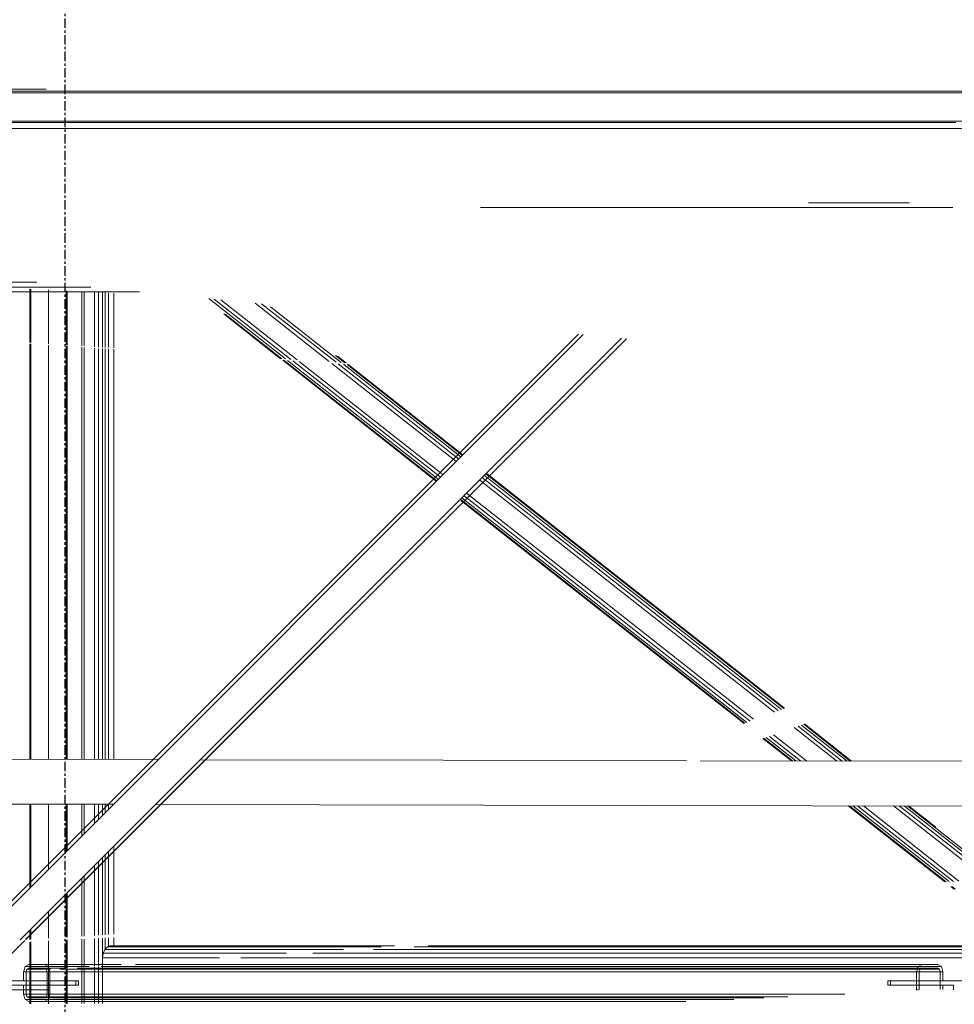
# Model space of a CAD drawing. Header units: millimetres. Extents: x 101535 to 192135, y -3968 to 17259.
# Tile 40 of 92: x 121720 to 122978, y 12821 to 14146. Entities that reach past the tile are written whole.
import ezdxf

# ---------------------------------------------------------------- set-up
doc = ezdxf.new("R2010")
doc.units = ezdxf.units.MM
doc.linetypes.add('IMPORT-Kropki i Kreski _4_', pattern=[1828.8, 914.4, -457.2, 0, -457.2])
doc.linetypes.add('Linia siatki', pattern=[22.225, 12.7, -3.175, 3.175, -3.175])
for name, color, linetype, lineweight in [('2_stropy_K_IR', 7, 'Continuous', 9), ('2_ściany zewnętrzne_ISTN', 7, 'Continuous', 9), ('3_oświetlenie_K_IR', 7, 'Continuous', 9), ('4_osie_ISTN', 7, 'Continuous', 9), ('A-GENM', 7, 'Continuous', 18), ('P-PIPE', 7, 'Continuous', 18), ('S-GRID', 7, 'Continuous', 30)]:
    doc.layers.add(name, color=color, linetype=linetype, lineweight=lineweight)
doc.layers.add('rzut płyty_dwg', color=7, linetype='Continuous', lineweight=9, true_color=0x767676)

# ---------------------------------------------------------------- blocks, each defined once
blk = doc.blocks.new('Bezpośredni kształt - IR 026-25_3D1_2025_09_11-304393-Przekrój 5')
at = {"layer": 'A-GENM', "lineweight": 9}
for p, q in [((-40105.4, 14050), (-40500.2, 14050)), ((-40500.2, 14050), (-40105.4, 14050)), ((-38549.2, 14050), (-40105.4, 14050)), ((-40105.4, 14050), (-38549.2, 14050)), ((-38972.9, 14010), (-40446.2, 14010)), ((-38972.9, 14010), (-40446.2, 14010)), ((-39308.2, 13900), (-39172.4, 13900)), ((-39308.2, 13900), (-39172.4, 13900)), ((-39749.5, 13893.7), (-39114, 13893.7)), ((-39749.5, 13893.7), (-39114, 13893.7)), ((-40446.1, 13793.3), (-40347, 13793.3)), ((-40347, 13793.3), (-40446.1, 13793.3)), ((-40446.1, 13786.3), (-40274.1, 13786.3)), ((-40446.1, 13786.3), (-40274.1, 13786.3)), ((-40274.1, 13786.3), (-40446.1, 13786.3)), ((-40446.1, 13786.3), (-40274.1, 13786.3)), ((-40356.2, 13784), (-40356.2, 13711.9)), ((-40356.2, 13711.9), (-40356.2, 13784)), ((-40354.8, 13783.9), (-40354.8, 13711.8)), ((-40354.8, 13783.9), (-40354.8, 13711.8)), ((-40331.2, 13782.8), (-40331.2, 13710.3)), ((-40331.2, 13782.8), (-40331.2, 13710.3)), ((-40331.2, 13710.3), (-40331.2, 13782.8)), ((-40331.2, 13782.8), (-40331.2, 13710.3)), ((-40307.6, 13781.6), (-40307.6, 13708.7)), ((-40307.6, 13781.6), (-40307.6, 13708.7)), ((-40306.1, 13781.6), (-40306.1, 13708.6)), ((-40306.1, 13781.6), (-40306.1, 13708.6)), ((-40286.3, 13780.6), (-40286.3, 13707.4)), ((-40286.3, 13780.6), (-40286.3, 13707.4)), ((-40283.1, 13780.5), (-40283.1, 13707.2)), ((-40283.1, 13780.5), (-40283.1, 13707.2)), ((-40208.5, 13780), (-40446.1, 13780)), ((-40208.5, 13780), (-40446.1, 13780)), ((-40273.5, 13780), (-40446.1, 13780)), ((-40446.1, 13780), (-40273.5, 13780)), ((-40273.5, 13780), (-40446.1, 13780)), ((-40273.5, 13780), (-40446.1, 13780)), ((-40446.1, 13780), (-40273.5, 13780)), ((-40446.1, 13780), (-40273.5, 13780)), ((-40269.4, 13779.8), (-40269.4, 13706.3)), ((-40269.4, 13706.3), (-40269.4, 13779.8)), ((-40264, 13705.9), (-40264, 13779.5)), ((-40264, 13779.5), (-40264, 13705.9)), ((-40258.5, 13705.6), (-40258.5, 13779.3)), ((-40258.5, 13779.3), (-40258.5, 13705.6)), ((-40254.8, 13705.3), (-40254.8, 13779.1)), ((-40254.8, 13779.1), (-40254.8, 13705.3)), ((-40250.3, 13778.9), (-40250.3, 13705.1)), ((-40250.3, 13705.1), (-40250.3, 13778.9)), ((-40250.3, 13777.7), (-40250.3, 13705.1)), ((-40250.3, 13777.7), (-40250.3, 13705.1)), ((-40243.2, 13778.5), (-40243.2, 13704.6)), ((-40243.2, 13778.5), (-40243.2, 13704.6)), ((-40243.2, 13704.6), (-40243.2, 13778.5)), ((-40243.2, 13704.6), (-40243.2, 13778.5)), ((-40115.5, 13771.1), (-40012.2, 13689.8)), ((-40115.5, 13771.1), (-40012.2, 13689.8)), ((-40108, 13770.3), (-40005.1, 13689.3)), ((-40108, 13770.3), (-40005.1, 13689.3)), ((-40099.2, 13769.5), (-39996.7, 13688.8)), ((-40099.2, 13769.5), (-39996.7, 13688.8)), ((-40053.2, 13765.1), (-39953.5, 13686.6)), ((-40053.2, 13765.1), (-39953.5, 13686.6)), ((-40044.4, 13764.2), (-39944.2, 13685.4)), ((-40044.4, 13764.2), (-39944.2, 13685.4)), ((-40032.5, 13760), (-39937.1, 13684.9)), ((-40032.5, 13760), (-39937.1, 13684.9)), ((-40095.3, 13750.5), (-40018.7, 13690.2)), ((-40095.3, 13750.5), (-40018.7, 13690.2)), ((-40092.8, 13749.8), (-40017, 13690.1)), ((-40092.8, 13749.8), (-40017, 13690.1)), ((-40437.3, 12903.9), (-39617.9, 13723.3)), ((-39617.9, 13723.3), (-40437.3, 12903.9)), ((-40437.1, 12904.1), (-39617.9, 13723.3)), ((-39617.9, 13723.3), (-40437.1, 12904.1)), ((-39611.5, 13722.7), (-40429.5, 12904.6)), ((-40369.3, 12908.2), (-39559.9, 13717.7)), ((-40362, 12908.5), (-39553.4, 13717.1)), ((-39553.4, 13717.1), (-40362, 12908.5)), ((-39553.4, 13717.1), (-40361.8, 12908.7)), ((-40361.8, 12908.7), (-39553.4, 13717.1)), ((-40356.2, 13710.1), (-40356.2, 13150.9)), ((-40356.2, 13150.9), (-40356.2, 13710.1)), ((-40354.8, 13710), (-40354.8, 13150.9)), ((-40354.8, 13710), (-40354.8, 13150.9)), ((-40331.2, 13708.5), (-40331.2, 13150.8)), ((-40331.2, 13708.5), (-40331.2, 13150.8)), ((-40331.2, 13150.8), (-40331.2, 13708.5)), ((-40331.2, 13708.5), (-40331.2, 13150.8)), ((-40307.6, 13707), (-40307.6, 13150.8)), ((-40307.6, 13707), (-40307.6, 13150.8)), ((-40306.1, 13706.9), (-40306.1, 13150.8)), ((-40306.1, 13706.9), (-40306.1, 13150.8)), ((-40286.3, 13705.6), (-40286.3, 13150.7)), ((-40286.3, 13705.6), (-40286.3, 13150.7)), ((-40283.1, 13705.4), (-40283.1, 13150.7)), ((-40283.1, 13705.4), (-40283.1, 13150.7)), ((-40269.4, 13704.5), (-40269.4, 13150.7)), ((-40269.4, 13150.7), (-40269.4, 13704.5)), ((-40264, 13150.7), (-40264, 13704.1)), ((-40264, 13704.1), (-40264, 13150.7)), ((-40258.5, 13150.7), (-40258.5, 13703.8)), ((-40258.5, 13703.8), (-40258.5, 13150.7)), ((-40254.8, 13150.7), (-40254.8, 13703.5)), ((-40254.8, 13703.5), (-40254.8, 13150.7)), ((-40250.3, 13703.2), (-40250.3, 13150.7)), ((-40250.3, 13703.2), (-40250.3, 13150.7)), ((-40250.3, 13703.2), (-40250.3, 13150.7)), ((-40250.3, 13150.7), (-40250.3, 13703.2)), ((-40243.2, 13702.8), (-40243.2, 13150.7)), ((-40243.2, 13702.8), (-40243.2, 13150.7)), ((-40243.2, 13150.7), (-40243.2, 13702.8)), ((-40243.2, 13150.7), (-40243.2, 13702.8)), ((-40015.9, 13688), (-39809, 13525.1)), ((-40015.9, 13688), (-39809, 13525.1)), ((-40014.2, 13687.9), (-39808.3, 13525.8)), ((-40014.2, 13687.9), (-39808.3, 13525.8)), ((-40009.4, 13687.6), (-39806.4, 13527.7)), ((-40009.4, 13687.6), (-39806.4, 13527.7)), ((-39945, 13694.6), (-39932.3, 13684.6)), ((-39945, 13694.6), (-39932.3, 13684.6)), ((-39942.1, 13693.5), (-39930.7, 13684.5)), ((-39942.1, 13693.5), (-39930.7, 13684.5)), ((-40002.3, 13687.1), (-39803.5, 13530.6)), ((-40002.3, 13687.1), (-39803.5, 13530.6)), ((-39993.8, 13686.5), (-39800.1, 13534)), ((-39993.8, 13686.5), (-39800.1, 13534)), ((-39949.8, 13683.7), (-39782.3, 13551.8)), ((-39949.8, 13683.7), (-39782.3, 13551.8)), ((-39941.4, 13683.1), (-39778.9, 13555.2)), ((-39941.4, 13683.1), (-39778.9, 13555.2)), ((-39934.2, 13682.7), (-39776.3, 13558.3)), ((-39934.2, 13682.7), (-39776.3, 13558.3)), ((-39929.4, 13682.4), (-39774.1, 13560)), ((-39929.4, 13682.4), (-39774.1, 13560)), ((-39927.8, 13682.2), (-39773.4, 13560.7)), ((-39927.8, 13682.2), (-39773.4, 13560.7)), ((-39747.3, 13530.3), (-39348.9, 13216.6)), ((-39747.3, 13530.3), (-39348.9, 13216.6)), ((-39744.4, 13533.2), (-39344.5, 13218.3)), ((-39744.4, 13533.2), (-39344.5, 13218.3)), ((-39742.4, 13535.1), (-39341.5, 13219.4)), ((-39742.4, 13535.1), (-39341.5, 13219.4)), ((-39740.9, 13535.1), (-39340.5, 13219.8)), ((-39740.9, 13535.1), (-39340.5, 13219.8)), ((-39750.7, 13526.9), (-39354.1, 13214.6)), ((-39750.7, 13526.9), (-39354.1, 13214.6)), ((-39774.8, 13502.8), (-39391, 13200.6)), ((-39774.8, 13502.8), (-39391, 13200.6)), ((-39771.9, 13505.7), (-39386.6, 13202.3)), ((-39771.9, 13505.7), (-39386.6, 13202.3)), ((-39768.5, 13509.1), (-39382.1, 13204.9)), ((-39768.5, 13509.1), (-39382.1, 13204.9)), ((-39776.3, 13500.6), (-39394, 13199.5)), ((-39776.3, 13500.6), (-39394, 13199.5)), ((-39776.3, 13499.4), (-39395, 13199.1)), ((-39776.3, 13499.4), (-39395, 13199.1)), ((-39317.7, 13197.2), (-39256.3, 13148.8)), ((-39317.7, 13197.2), (-39256.3, 13148.8)), ((-39314.7, 13198.3), (-39251.9, 13148.8)), ((-39314.7, 13198.3), (-39251.9, 13148.8)), ((-39313.6, 13198.6), (-39250.3, 13148.8)), ((-39313.6, 13198.6), (-39250.3, 13148.8)), ((-39355.5, 13183.9), (-39311.1, 13148.9)), ((-39355.5, 13183.9), (-39311.1, 13148.9)), ((-39327.6, 13193.7), (-39270.6, 13148.9)), ((-39327.6, 13193.7), (-39270.6, 13148.9)), ((-39322.2, 13195.6), (-39262.8, 13148.8)), ((-39322.2, 13195.6), (-39262.8, 13148.8)), ((-39369.5, 13179), (-39331.3, 13149)), ((-39369.5, 13179), (-39331.3, 13149)), ((-39368.4, 13179.4), (-39329.8, 13149)), ((-39368.4, 13179.4), (-39329.8, 13149)), ((-39365.4, 13180.4), (-39325.4, 13149)), ((-39365.4, 13180.4), (-39325.4, 13149)), ((-39360.8, 13182), (-39318.8, 13149)), ((-39360.8, 13182), (-39318.8, 13149)), ((-40356.2, 13090.7), (-40356.2, 12977.9)), ((-40356.2, 12977.9), (-40356.2, 13090.7)), ((-40354.8, 13090.7), (-40354.8, 12979.9)), ((-40354.8, 13090.7), (-40354.8, 12979.9)), ((-40331.2, 13090.7), (-40331.2, 13002.9)), ((-40331.2, 13090.7), (-40331.2, 13002.9)), ((-40331.2, 13002.9), (-40331.2, 13090.7)), ((-40331.2, 13090.7), (-40331.2, 13002.9)), ((-40307.6, 13090.6), (-40307.6, 13026.5)), ((-40307.6, 13090.6), (-40307.6, 13026.5)), ((-40306.1, 13090.6), (-40306.1, 13028)), ((-40306.1, 13090.6), (-40306.1, 13028)), ((-40286.3, 13090.6), (-40286.3, 13047.8)), ((-40286.3, 13090.6), (-40286.3, 13047.8)), ((-40283.1, 13090.6), (-40283.1, 13051)), ((-40283.1, 13090.6), (-40283.1, 13051)), ((-40269.4, 13090.6), (-40269.4, 13064.7)), ((-40269.4, 13064.7), (-40269.4, 13090.6)), ((-40264, 13070.1), (-40264, 13090.5)), ((-40264, 13090.5), (-40264, 13070.1)), ((-40258.5, 13075.6), (-40258.5, 13090.5)), ((-40258.5, 13090.5), (-40258.5, 13075.6)), ((-40254.8, 13079.3), (-40254.8, 13090.5)), ((-40254.8, 13090.5), (-40254.8, 13079.3)), ((-40250.3, 13090.5), (-40250.3, 13083.8)), ((-40250.3, 13090.5), (-40250.3, 13083.8)), ((-40250.3, 13090.5), (-40250.3, 13083.8)), ((-40250.3, 13083.8), (-40250.3, 13090.5)), ((-39254.6, 13088.5), (-39124.5, 12986.1)), ((-39254.6, 13088.5), (-39124.5, 12986.1)), ((-39253, 13088.5), (-39123.1, 12986.2)), ((-39253, 13088.5), (-39123.1, 12986.2)), ((-39248.6, 13088.5), (-39119, 12986.5)), ((-39248.6, 13088.5), (-39119, 12986.5)), ((-39242.1, 13088.5), (-39113, 12986.8)), ((-39242.1, 13088.5), (-39113, 12986.8)), ((-39234.3, 13088.5), (-39105.8, 12987.3)), ((-39234.3, 13088.5), (-39105.8, 12987.3)), ((-39193.8, 13088.4), (-39068.5, 12989.7)), ((-39193.8, 13088.4), (-39068.5, 12989.7)), ((-39186, 13088.4), (-39061.3, 12990.2)), ((-39186, 13088.4), (-39061.3, 12990.2)), ((-39179.5, 13088.4), (-39055.3, 12990.6)), ((-39179.5, 13088.4), (-39055.3, 12990.6)), ((-39175.1, 13088.4), (-39067.6, 13003.7)), ((-39175.1, 13088.4), (-39067.6, 13003.7)), ((-39173.5, 13088.4), (-39137, 13059.6)), ((-39173.5, 13088.4), (-39137, 13059.6)), ((-40250.3, 13027.2), (-40250.3, 12915.2)), ((-40250.3, 13027.2), (-40250.3, 12915.2)), ((-40250.3, 13027.2), (-40250.3, 12915.2)), ((-40250.3, 12915.2), (-40250.3, 13027.2)), ((-40243.2, 13034.4), (-40243.2, 12915.6)), ((-40243.2, 13034.4), (-40243.2, 12915.6)), ((-40243.2, 12915.6), (-40243.2, 13034.4)), ((-40243.2, 12915.6), (-40243.2, 13034.4)), ((-40264, 12914.4), (-40264, 13013.5)), ((-40264, 13013.5), (-40264, 12914.4)), ((-40258.5, 12914.7), (-40258.5, 13019)), ((-40258.5, 13019), (-40258.5, 12914.7)), ((-40254.8, 12914.9), (-40254.8, 13022.8)), ((-40254.8, 13022.8), (-40254.8, 12914.9)), ((-40269.4, 13008.2), (-40269.4, 12914.1)), ((-40269.4, 12914.1), (-40269.4, 13008.2)), ((-40286.3, 12991.3), (-40286.3, 12913)), ((-40286.3, 12991.3), (-40286.3, 12913)), ((-40283.1, 12994.4), (-40283.1, 12913.2)), ((-40283.1, 12994.4), (-40283.1, 12913.2)), ((-39116.6, 12979.9), (-39112.1, 12976.3)), ((-39116.6, 12979.9), (-39112.1, 12976.3)), ((-39115, 12979.9), (-39110.6, 12976.4)), ((-39115, 12979.9), (-39110.6, 12976.4)), ((-40307.6, 12970), (-40307.6, 12911.7)), ((-40307.6, 12970), (-40307.6, 12911.7)), ((-40306.1, 12971.4), (-40306.1, 12911.8)), ((-40306.1, 12971.4), (-40306.1, 12911.8)), ((-40331.2, 12946.4), (-40331.2, 12910.3)), ((-40331.2, 12946.4), (-40331.2, 12910.3)), ((-40331.2, 12910.3), (-40331.2, 12946.4)), ((-40331.2, 12946.4), (-40331.2, 12910.3)), ((-40356.2, 12921.3), (-40356.2, 12908.8)), ((-40356.2, 12908.8), (-40356.2, 12921.3)), ((-40354.8, 12922.8), (-40354.8, 12908.9)), ((-40354.8, 12922.8), (-40354.8, 12908.9)), ((-40363.2, 12907.3), (-40407.3, 12863.2)), ((-40407.3, 12863.2), (-40363.2, 12907.3)), ((-40407.3, 12863.2), (-40363.2, 12907.3)), ((-40363.2, 12907.3), (-40407.3, 12863.2)), ((-40331.2, 12906.6), (-40331.2, 12868.4)), ((-40331.2, 12906.6), (-40331.2, 12868.4)), ((-40331.2, 12868.4), (-40331.2, 12906.6)), ((-40331.2, 12906.6), (-40331.2, 12868.4)), ((-40307.6, 12907.9), (-40307.6, 12870)), ((-40307.6, 12907.9), (-40307.6, 12870)), ((-40306.1, 12908), (-40306.1, 12870.1)), ((-40306.1, 12908), (-40306.1, 12870.1)), ((-40286.3, 12909.1), (-40286.3, 12871.4)), ((-40286.3, 12909.1), (-40286.3, 12871.4)), ((-40283.1, 12909.2), (-40283.1, 12871.6)), ((-40283.1, 12909.2), (-40283.1, 12871.6)), ((-40269.4, 12910), (-40269.4, 12872.6)), ((-40269.4, 12872.6), (-40269.4, 12910)), ((-40264, 12872.9), (-40264, 12910.3)), ((-40264, 12910.3), (-40264, 12872.9)), ((-40258.5, 12884), (-40258.5, 12910.6)), ((-40258.5, 12910.6), (-40258.5, 12884)), ((-40254.8, 12895.9), (-40254.8, 12910.8)), ((-40254.8, 12910.8), (-40254.8, 12895.9)), ((-40250.3, 12911), (-40250.3, 12899.3)), ((-40250.3, 12911), (-40250.3, 12899.3)), ((-40250.3, 12911), (-40250.3, 12899.3)), ((-40250.3, 12899.3), (-40250.3, 12911)), ((-40243.2, 12911.4), (-40243.2, 12900)), ((-40243.2, 12911.4), (-40243.2, 12900)), ((-40243.2, 12900), (-40243.2, 12911.4)), ((-40243.2, 12900), (-40243.2, 12911.4)), ((-40356.2, 12905.2), (-40356.2, 12866.7)), ((-40356.2, 12866.7), (-40356.2, 12905.2)), ((-40354.8, 12905.3), (-40354.8, 12866.7)), ((-40354.8, 12905.3), (-40354.8, 12866.7)), ((-40257.7, 12890.1), (-40255.4, 12895.3)), ((-40255.4, 12895.3), (-40257.7, 12890.1)), ((-40255.4, 12895.3), (-40252, 12898.8)), ((-40252, 12898.8), (-40255.4, 12895.3)), ((-40255.4, 12895.3), (-39934.3, 12895.3)), ((-40255.4, 12895.3), (-39934.3, 12895.3)), ((-40252, 12898.8), (-40248.1, 12899.9)), ((-40248.1, 12899.9), (-40252, 12898.8)), ((-40252, 12898.8), (-39883.3, 12898.8)), ((-40252, 12898.8), (-39883.3, 12898.8)), ((-39865.4, 12900), (-40248.1, 12900)), ((-40248.1, 12900), (-39865.4, 12900)), ((-39893.8, 12895.3), (-39025.9, 12895.3)), ((-39893.8, 12895.3), (-39025.9, 12895.3)), ((-39839.2, 12898.8), (-39020.4, 12898.8)), ((-39839.2, 12898.8), (-39020.4, 12898.8)), ((-39018.4, 12900), (-39820, 12900)), ((-39820, 12900), (-39018.4, 12900)), ((-40258.6, 12884), (-40257.7, 12890.1)), ((-40257.7, 12890.1), (-40258.6, 12884)), ((-40258.6, 12884), (-40100.9, 12884)), ((-40258.6, 12873.3), (-40258.6, 12884)), ((-40258.6, 12884), (-40100.9, 12884)), ((-40258.6, 12884), (-40258.6, 12873.3)), ((-40257.7, 12890.1), (-40010.7, 12890.1)), ((-40257.7, 12890.1), (-40010.7, 12890.1)), ((-40072.2, 12884), (-39043.8, 12884)), ((-40072.2, 12884), (-39043.8, 12884)), ((-39975.6, 12890.1), (-39034.1, 12890.1)), ((-39975.6, 12890.1), (-39034.1, 12890.1)), ((-40362.8, 12872.1), (-40364.6, 12866.1)), ((-40362.8, 12872.1), (-40364.6, 12866.1)), ((-40357.8, 12875), (-40362.8, 12872.1)), ((-40357.8, 12875), (-40362.8, 12872.1)), ((-40362.8, 12872.1), (-40276.5, 12872.1)), ((-40276.5, 12872.1), (-40362.8, 12872.1)), ((-40360.3, 12868.5), (-40361, 12866.3)), ((-40361, 12866.3), (-40360.3, 12868.5)), ((-40357.8, 12870), (-40360.3, 12868.5)), ((-40360.3, 12868.5), (-40357.8, 12870)), ((-40360.3, 12868.5), (-40328.5, 12868.5)), ((-40328.5, 12868.5), (-40360.3, 12868.5)), ((-40336.6, 12875), (-40357.8, 12875)), ((-40357.8, 12875), (-40233.4, 12875)), ((-40336.6, 12875), (-40357.8, 12875)), ((-40233.4, 12875), (-40357.8, 12875)), ((-40336.6, 12870), (-40357.8, 12870)), ((-40357.8, 12870), (-40336.6, 12870)), ((-40357.8, 12870), (-40307.9, 12870)), ((-40307.9, 12870), (-40357.8, 12870)), ((-40356.2, 12866), (-40356.2, 12821.8)), ((-40356.2, 12821.8), (-40356.2, 12866)), ((-40354.8, 12866.1), (-40354.8, 12821.9)), ((-40354.8, 12866.1), (-40354.8, 12821.9)), ((-40331.6, 12872.1), (-40336.6, 12875)), ((-40336.6, 12875), (-40233.4, 12875)), ((-40331.6, 12872.1), (-40336.6, 12875)), ((-40233.4, 12875), (-40336.6, 12875)), ((-40334.1, 12868.5), (-40336.6, 12870)), ((-40336.6, 12870), (-40334.1, 12868.5)), ((-40336.6, 12870), (-40307.9, 12870)), ((-40307.9, 12870), (-40336.6, 12870)), ((-40334.1, 12868.5), (-40328.5, 12868.5)), ((-40328.5, 12868.5), (-40334.1, 12868.5)), ((-40333.1, 12865), (-40333.8, 12867.4)), ((-40333.8, 12867.4), (-40333.1, 12865)), ((-40330.6, 12868.4), (-40331.6, 12872.1)), ((-40330.6, 12868.4), (-40331.6, 12872.1)), ((-40276.5, 12872.1), (-40331.6, 12872.1)), ((-40331.6, 12872.1), (-40276.5, 12872.1)), ((-40331.2, 12867.6), (-40331.2, 12822)), ((-40331.2, 12867.6), (-40331.2, 12822)), ((-40331.2, 12822.7), (-40331.2, 12867.6)), ((-40331.2, 12867.6), (-40331.2, 12822.7)), ((-40329.6, 12865), (-40330.3, 12867.6)), ((-40329.6, 12865), (-40330.3, 12867.6)), ((-40315.9, 12868.5), (-39131.8, 12868.5)), ((-39131.8, 12868.5), (-40315.9, 12868.5)), ((-40315.9, 12868.5), (-39158.1, 12868.5)), ((-39158.1, 12868.5), (-40315.9, 12868.5)), ((-40307.6, 12869.1), (-40307.6, 12822.2)), ((-40307.6, 12869.1), (-40307.6, 12822.2)), ((-40306.1, 12869.2), (-40306.1, 12822.1)), ((-40306.1, 12869.2), (-40306.1, 12822.1)), ((-40292.8, 12870), (-39134.3, 12870)), ((-39134.3, 12870), (-40292.8, 12870)), ((-40292.8, 12870), (-39155.6, 12870)), ((-39155.6, 12870), (-40292.8, 12870)), ((-40286.3, 12870.4), (-40286.3, 12822.4)), ((-40286.3, 12870.4), (-40286.3, 12822.4)), ((-40283.1, 12870.6), (-40283.1, 12822.3)), ((-40283.1, 12870.6), (-40283.1, 12822.3)), ((-40269.4, 12871.5), (-40269.4, 12822.3)), ((-40269.4, 12822.3), (-40269.4, 12871.5)), ((-40264, 12822.3), (-40264, 12871.8)), ((-40264, 12871.8), (-40264, 12822.3)), ((-39129.3, 12872.1), (-40260.2, 12872.1)), ((-40260.2, 12872.1), (-39160.6, 12872.1)), ((-39160.6, 12872.1), (-40260.2, 12872.1)), ((-40260.2, 12872.1), (-39129.3, 12872.1)), ((-40258.6, 12822.3), (-40258.6, 12872.2)), ((-40258.6, 12872.2), (-40258.6, 12822.3)), ((-40214, 12875), (-39155.6, 12875)), ((-40214, 12875), (-39134.3, 12875)), ((-39155.6, 12875), (-40214, 12875)), ((-39134.3, 12875), (-40214, 12875)), ((-39160.6, 12872.1), (-39162.6, 12865)), ((-39162.6, 12865), (-39160.6, 12872.1)), ((-39155.6, 12875), (-39160.6, 12872.1)), ((-39160.6, 12872.1), (-39155.6, 12875)), ((-39158.1, 12868.5), (-39159.1, 12865)), ((-39158.1, 12868.5), (-39159.1, 12865)), ((-39155.6, 12870), (-39158.1, 12868.5)), ((-39155.6, 12870), (-39158.1, 12868.5)), ((-39134.3, 12875), (-39155.6, 12875)), ((-39155.6, 12875), (-39134.3, 12875)), ((-39134.3, 12870), (-39155.6, 12870)), ((-39134.3, 12870), (-39155.6, 12870)), ((-39129.3, 12872.1), (-39134.3, 12875)), ((-39134.3, 12875), (-39129.3, 12872.1)), ((-39131.8, 12868.5), (-39134.3, 12870)), ((-39131.8, 12868.5), (-39134.3, 12870)), ((-39130.8, 12865), (-39131.8, 12868.5)), ((-39130.8, 12865), (-39131.8, 12868.5)), ((-39127.3, 12865), (-39129.3, 12872.1)), ((-39129.3, 12872.1), (-39127.3, 12865)), ((-40333.1, 12853), (-40424.6, 12853)), ((-40424.6, 12853), (-40333.1, 12853)), ((-40290.7, 12853), (-40389.7, 12853)), ((-40290.7, 12853), (-40389.7, 12853)), ((-40364.9, 12865), (-40364.9, 12853)), ((-40364.9, 12865), (-39162.6, 12865)), ((-40364.9, 12865), (-40364.9, 12853)), ((-39162.6, 12865), (-40364.9, 12865)), ((-40361.4, 12853), (-40364.9, 12853)), ((-40364.9, 12853), (-40329.6, 12853)), ((-40329.6, 12853), (-40364.9, 12853)), ((-40361.4, 12853), (-40364.9, 12853)), ((-40361.4, 12865), (-40361.4, 12853)), ((-39159.1, 12865), (-40361.4, 12865)), ((-40361.4, 12853), (-40361.4, 12865)), ((-40361.4, 12865), (-39159.1, 12865)), ((-40333.1, 12853), (-40361.4, 12853)), ((-40333.1, 12853), (-40361.4, 12853)), ((-40361.4, 12847), (-40361.4, 12853)), ((-40361.4, 12853), (-40361.4, 12847)), ((-40333.1, 12865), (-40333.1, 12853)), ((-40333.1, 12853), (-40333.1, 12865)), ((-40333.1, 12865), (-39130.8, 12865)), ((-39130.8, 12865), (-40333.1, 12865)), ((-40333.1, 12853), (-40333.1, 12847)), ((-40329.6, 12853), (-40333.1, 12853)), ((-40333.1, 12853), (-40329.6, 12853)), ((-40333.1, 12853), (-40333.1, 12847)), ((-40333.1, 12853), (-40329.6, 12853)), ((-40333.1, 12853), (-40333.1, 12847)), ((-40329.6, 12853), (-40333.1, 12853)), ((-40333.1, 12847), (-40333.1, 12853)), ((-39127.3, 12865), (-40329.6, 12865)), ((-40329.6, 12865), (-40329.6, 12853)), ((-40329.6, 12853), (-40329.6, 12865)), ((-40329.6, 12865), (-39127.3, 12865)), ((-40329.6, 12853), (-40294.2, 12853)), ((-40329.6, 12847), (-40329.6, 12853)), ((-40294.2, 12853), (-40329.6, 12853)), ((-40329.6, 12847), (-40329.6, 12853)), ((-40294.2, 12853), (-40294.2, 12847)), ((-40294.2, 12853), (-40290.7, 12853)), ((-40290.7, 12853), (-40294.2, 12853)), ((-40294.2, 12853), (-40294.2, 12847)), ((-40290.7, 12853), (-40290.7, 12847)), ((-40290.7, 12847), (-40290.7, 12853)), ((-39201.5, 12853), (-39201.5, 12847)), ((-39201.5, 12853), (-39102.5, 12853)), ((-39201.5, 12847), (-39201.5, 12853)), ((-39198, 12853), (-39201.5, 12853)), ((-39102.5, 12853), (-39201.5, 12853)), ((-39201.5, 12853), (-39198, 12853)), ((-39198, 12853), (-39198, 12847)), ((-39162.6, 12853), (-39198, 12853)), ((-39198, 12853), (-39198, 12847)), ((-39198, 12853), (-39162.6, 12853)), ((-39162.6, 12865), (-39162.6, 12853)), ((-39162.6, 12865), (-39162.6, 12853)), ((-39127.3, 12853), (-39162.6, 12853)), ((-39159.1, 12853), (-39162.6, 12853)), ((-39159.1, 12853), (-39162.6, 12853)), ((-39162.6, 12853), (-39159.1, 12853)), ((-39162.6, 12853), (-39162.6, 12847)), ((-39162.6, 12847), (-39162.6, 12853)), ((-39162.6, 12853), (-39127.3, 12853)), ((-39159.1, 12853), (-39162.6, 12853)), ((-39159.1, 12865), (-39159.1, 12853)), ((-39159.1, 12853), (-39159.1, 12865)), ((-39159.1, 12853), (-39159.1, 12847)), ((-39159.1, 12853), (-39060.1, 12853)), ((-39159.1, 12853), (-39060.1, 12853)), ((-39130.8, 12853), (-39159.1, 12853)), ((-39159.1, 12847), (-39159.1, 12853)), ((-39159.1, 12853), (-39130.8, 12853)), ((-39159.1, 12853), (-39159.1, 12847)), ((-39159.1, 12847), (-39159.1, 12853)), ((-39130.8, 12865), (-39130.8, 12853)), ((-39130.8, 12853), (-39130.8, 12865)), ((-39127.3, 12853), (-39130.8, 12853)), ((-39130.8, 12847), (-39130.8, 12853)), ((-39127.3, 12853), (-39130.8, 12853)), ((-39130.8, 12853), (-39130.8, 12847)), ((-39127.3, 12865), (-39127.3, 12853)), ((-39127.3, 12865), (-39127.3, 12853)), ((-40329.6, 12841), (-40436.6, 12841)), ((-40436.6, 12841), (-40329.6, 12841)), ((-40430.6, 12847), (-40329.6, 12847)), ((-40329.6, 12847), (-40430.6, 12847)), ((-40389.7, 12847), (-40333.1, 12847)), ((-40333.1, 12847), (-40389.7, 12847)), ((-40379.1, 12841), (-40329.6, 12841)), ((-40329.6, 12841), (-40379.1, 12841)), ((-40333.1, 12847), (-40375.5, 12847)), ((-40375.5, 12847), (-40333.1, 12847)), ((-40333.1, 12847), (-40375.5, 12847)), ((-40375.5, 12847), (-40333.1, 12847)), ((-40361.4, 12847), (-40364.9, 12847)), ((-40364.9, 12847), (-40329.6, 12847)), ((-40329.6, 12847), (-40364.9, 12847)), ((-40364.9, 12835), (-40364.9, 12847)), ((-40364.9, 12835), (-40364.9, 12847)), ((-40361.4, 12847), (-40364.9, 12847)), ((-40333.1, 12847), (-40361.4, 12847)), ((-40361.4, 12835), (-40361.4, 12847)), ((-40361.4, 12847), (-40333.1, 12847)), ((-40361.4, 12835), (-40361.4, 12847)), ((-40329.6, 12847), (-40333.1, 12847)), ((-40333.1, 12847), (-40329.6, 12847)), ((-40333.1, 12847), (-40290.7, 12847)), ((-40329.6, 12847), (-40333.1, 12847)), ((-40290.7, 12847), (-40333.1, 12847)), ((-40333.1, 12847), (-40329.6, 12847)), ((-40329.6, 12847), (-40333.1, 12847)), ((-40333.1, 12835), (-40333.1, 12847)), ((-40329.6, 12847), (-40333.1, 12847)), ((-40333.1, 12847), (-40333.1, 12835)), ((-40329.6, 12841), (-40329.6, 12847)), ((-40329.6, 12841), (-40329.6, 12847)), ((-40329.6, 12847), (-40294.2, 12847)), ((-40329.6, 12835), (-40329.6, 12847)), ((-40294.2, 12847), (-40329.6, 12847)), ((-40329.6, 12835), (-40329.6, 12847)), ((-40290.7, 12847), (-40294.2, 12847)), ((-40290.7, 12847), (-40294.2, 12847)), ((-39159.1, 12847), (-39201.5, 12847)), ((-39159.1, 12847), (-39201.5, 12847)), ((-39201.5, 12847), (-39198, 12847)), ((-39201.5, 12847), (-39198, 12847)), ((-39162.6, 12847), (-39198, 12847)), ((-39198, 12847), (-39162.6, 12847)), ((-39162.6, 12847), (-39159.1, 12847)), ((-39162.6, 12847), (-39162.6, 12841)), ((-39162.6, 12841), (-39162.6, 12847)), ((-39162.6, 12847), (-39162.6, 12841)), ((-39159.1, 12847), (-39162.6, 12847)), ((-39162.6, 12847), (-39159.1, 12847)), ((-39159.1, 12847), (-39162.6, 12847)), ((-39162.6, 12841), (-39162.6, 12847)), ((-39159.1, 12847), (-39162.6, 12847)), ((-39127.3, 12847), (-39162.6, 12847)), ((-39159.1, 12847), (-39162.6, 12847)), ((-39159.1, 12847), (-39162.6, 12847)), ((-39162.6, 12847), (-39127.3, 12847)), ((-39162.6, 12840.7), (-39162.6, 12847)), ((-39159.1, 12847), (-39162.6, 12847)), ((-39162.6, 12840.7), (-39162.6, 12847)), ((-39162.6, 12841), (-39160.4, 12841)), ((-39160.4, 12841), (-39162.6, 12841)), ((-39113.1, 12847), (-39159.1, 12847)), ((-39116.7, 12847), (-39159.1, 12847)), ((-39159.1, 12847), (-39113.1, 12847)), ((-39116.7, 12847), (-39159.1, 12847)), ((-39159.1, 12847), (-39116.7, 12847)), ((-39116.7, 12847), (-39159.1, 12847)), ((-39130.8, 12847), (-39159.1, 12847)), ((-39159.1, 12840.8), (-39159.1, 12847)), ((-39130.8, 12847), (-39159.1, 12847)), ((-39159.1, 12847), (-39159.1, 12840.8)), ((-39127.3, 12847), (-39130.8, 12847)), ((-39130.8, 12841.3), (-39130.8, 12847)), ((-39127.3, 12847), (-39130.8, 12847)), ((-39130.8, 12841.3), (-39130.8, 12847)), ((-39127.3, 12841.3), (-39127.3, 12847)), ((-39127.3, 12841.3), (-39127.3, 12847)), ((-39113.1, 12847), (-39116.7, 12847)), ((-39113.1, 12847), (-39116.7, 12847)), ((-39116.7, 12847), (-39113.1, 12847)), ((-39116.7, 12847), (-39113.1, 12847)), ((-39113.1, 12847), (-39113.1, 12841)), ((-39113.1, 12841), (-39113.1, 12847)), ((-39282.7, 12835), (-40364.9, 12835)), ((-40362.8, 12827.9), (-40364.9, 12835)), ((-40364.9, 12835), (-40362.8, 12827.9)), ((-40364.9, 12835), (-39282.7, 12835)), ((-40357.8, 12825), (-40362.8, 12827.9)), ((-40362.8, 12827.9), (-40357.8, 12825)), ((-40362.8, 12827.9), (-39429.2, 12827.9)), ((-39429.2, 12827.9), (-40362.8, 12827.9)), ((-40360.3, 12831.5), (-40361.4, 12835)), ((-40361.4, 12835), (-39280.2, 12835)), ((-40360.3, 12831.5), (-40361.4, 12835)), ((-39280.2, 12835), (-40361.4, 12835)), ((-40357.8, 12830), (-40360.3, 12831.5)), ((-40360.3, 12831.5), (-39353.6, 12831.5)), ((-40357.8, 12830), (-40360.3, 12831.5)), ((-39353.6, 12831.5), (-40360.3, 12831.5)), ((-40336.6, 12830), (-40357.8, 12830)), ((-40357.8, 12830), (-39382.5, 12830)), ((-40336.6, 12830), (-40357.8, 12830)), ((-39382.5, 12830), (-40357.8, 12830)), ((-40334.1, 12831.5), (-40336.6, 12830)), ((-40334.1, 12831.5), (-40336.6, 12830)), ((-40336.6, 12830), (-39368.5, 12830)), ((-39368.5, 12830), (-40336.6, 12830)), ((-40331.6, 12827.9), (-40336.6, 12825)), ((-40336.6, 12825), (-40331.6, 12827.9)), ((-40333.1, 12835), (-40334.1, 12831.5)), ((-40333.1, 12835), (-40334.1, 12831.5)), ((-40334.1, 12831.5), (-39336.2, 12831.5)), ((-39336.2, 12831.5), (-40334.1, 12831.5)), ((-40333.1, 12835), (-39261.6, 12835)), ((-39261.6, 12835), (-40333.1, 12835)), ((-40329.6, 12835), (-40331.6, 12827.9)), ((-40331.6, 12827.9), (-40329.6, 12835)), ((-40331.6, 12827.9), (-39408.5, 12827.9)), ((-39408.5, 12827.9), (-40331.6, 12827.9)), ((-40329.6, 12835), (-39259.2, 12835)), ((-39259.2, 12835), (-40329.6, 12835)), ((-40336.6, 12825), (-40357.8, 12825)), ((-40357.8, 12825), (-40336.6, 12825)), ((-40357.8, 12825), (-39487.1, 12825)), ((-39487.1, 12825), (-40357.8, 12825)), ((-40336.6, 12825), (-39473.1, 12825)), ((-39473.1, 12825), (-40336.6, 12825))]:
    blk.add_line(p, q, dxfattribs=at)
blk = doc.blocks.new('Bezpośredni kształt - CONCRETE_SLAB-304394-Przekrój 5')
blk.add_blockref('Bezpośredni kształt - IR 026-25_3D1_2025_09_11-304393-Przekrój 5', (0, 0))
blk = doc.blocks.new('Bezpośredni kształt - P2-305355-Przekrój 5')
at = {"layer": 'A-GENM', "lineweight": 9}
for p, q in [((-38544.2, 14048), (-40500.2, 14048)), ((-40506.7, 14008), (-39110, 14008))]:
    blk.add_line(p, q, dxfattribs=at)
blk = doc.blocks.new('Bezpośredni kształt - Ściana-29-305734-Przekrój 5')
at = {"layer": 'A-GENM', "lineweight": 9}
for p, q in [((-40506.7, 14053), (-40506.7, 14048)), ((-40334.4, 14053), (-40406.6, 14053))]:
    blk.add_line(p, q, dxfattribs=at)
blk = doc.blocks.new('IR 026-25_3D1_2025_09_11_ifc-2-Przekrój 5')
at = {"layer": 'A-GENM', "lineweight": 9}
for name in ['Bezpośredni kształt - CONCRETE_SLAB-304394-Przekrój 5', 'Bezpośredni kształt - Ściana-29-305734-Przekrój 5', 'Bezpośredni kształt - P2-305355-Przekrój 5']:
    blk.add_blockref(name, (0, 0), dxfattribs=at)
blk = doc.blocks.new('rzut płyty_dwg-2316949-Przekrój 5')
at = {"layer": '2_stropy_K_IR'}
blk.add_line((-40490.8, 14000), (-38891.8, 14000), dxfattribs=at)
at = {"layer": '2_stropy_K_IR', "flags": 128}
for points in [[(-38891.8, 14000), (-40623.7, 14000), (-42003.3, 14000), (-43072.5, 14000), (-43724.7, 14000)], [(-27515.9, 14000), (-29770.3, 14000), (-29770.3, 14000), (-31489.9, 14000), (-31489.9, 14000), (-32113.9, 14000), (-38692.8, 14000), (-40623.7, 14000), (-38891.8, 14000), (-37228.6, 14000), (-31578, 14000), (-31489.9, 14000), (-31489.9, 14000)], [(-27515.9, 14000), (-29770.3, 14000), (-29770.3, 14000), (-31578, 14000), (-37228.6, 14000), (-40490.8, 14000)]]:
    blk.add_lwpolyline(points, dxfattribs=at)
at = {"layer": '2_ściany zewnętrzne_ISTN', "color": 251, "lineweight": 13, "true_color": 0x666666}
for p, q in [((-40259.5, 14000), (-40259.5, 14000)), ((-39244.2, 14000), (-36845.6, 14000))]:
    blk.add_line(p, q, dxfattribs=at)
at = {"layer": '2_ściany zewnętrzne_ISTN', "color": 251, "lineweight": 13, "true_color": 0x666666, "flags": 128}
blk.add_lwpolyline([(-40509.5, 14000), (-40509.5, 14000), (-40259.5, 14000)], dxfattribs=at)
at = {"layer": '3_oświetlenie_K_IR', "color": 96, "lineweight": 13, "true_color": 0x007f00}
for p, q in [((-39900.2, 14000), (-40186.2, 14000)), ((-39935.7, 14000), (-40150.7, 14000)), ((-40020.2, 14000), (-40066.2, 14000)), ((-40058.4, 14000), (-40028, 14000)), ((-39268.6, 14000), (-39539.1, 14000)), ((-39296.3, 14000), (-39511.3, 14000)), ((-39452.8, 14000), (-39354.8, 14000)), ((-39380.9, 14000), (-39426.8, 14000))]:
    blk.add_line(p, q, dxfattribs=at)
at = {"layer": '3_oświetlenie_K_IR', "linetype": 'IMPORT-Kropki i Kreski _4_'}
blk.add_line((-16517.6, 14000), (-40101.4, 14000), dxfattribs=at)
at = {"layer": '4_osie_ISTN', "color": 251, "true_color": 0x666666}
for p, q in [((-40308.9, 14000), (-40706.8, 14000)), ((-39911.1, 14000), (-40706.8, 14000)), ((-39911.1, 14000), (-40308.9, 14000))]:
    blk.add_line(p, q, dxfattribs=at)
at = {"layer": '4_osie_ISTN', "color": 251, "linetype": 'IMPORT-Kropki i Kreski _4_', "true_color": 0x666666}
blk.add_line((-40308.9, 14000), (-40308.9, 14000), dxfattribs=at)
at = {"layer": '4_osie_ISTN', "color": 251, "linetype": 'IMPORT-Kropki i Kreski _4_', "true_color": 0x666666, "flags": 128}
blk.add_lwpolyline([(-10364.4, 14000), (-11364.4, 14000), (-46296.9, 14000)], dxfattribs=at)
blk.add_lwpolyline([(-10364.4, 14000), (-11364.4, 14000), (-46296.9, 14000)], dxfattribs=at)

msp = doc.modelspace()

# ---------------------------------------------------------------- linework, layer by layer
at = {"layer": 'P-PIPE', "color": 5, "lineweight": 9, "true_color": 0x0000ff}
for p, q in [((121906.7, 13150.7), (121634, 13151.2)), ((122617.8, 13149.3), (121963.1, 13150.6)), ((123504.9, 13147.5), (122636.1, 13149.2)), ((121634, 13090.9), (121846.5, 13090.5)), ((121903, 13090.4), (124403.9, 13085.4))]:
    msp.add_line(p, q, dxfattribs=at)
at = {"layer": 'S-GRID', "linetype": 'Linia siatki'}
msp.add_line((121781.2, 11534.9), (121781.2, 15457.9), dxfattribs=at)

# ---------------------------------------------------------------- block references
at = {"lineweight": 5}
msp.add_blockref('IR 026-25_3D1_2025_09_11_ifc-2-Przekrój 5', (162090.1, 0), dxfattribs=at)
at = {"layer": 'rzut płyty_dwg', "color": 7}
msp.add_blockref('rzut płyty_dwg-2316949-Przekrój 5', (162090.1, 0), dxfattribs=at)

doc.saveas('drawing.dxf')
